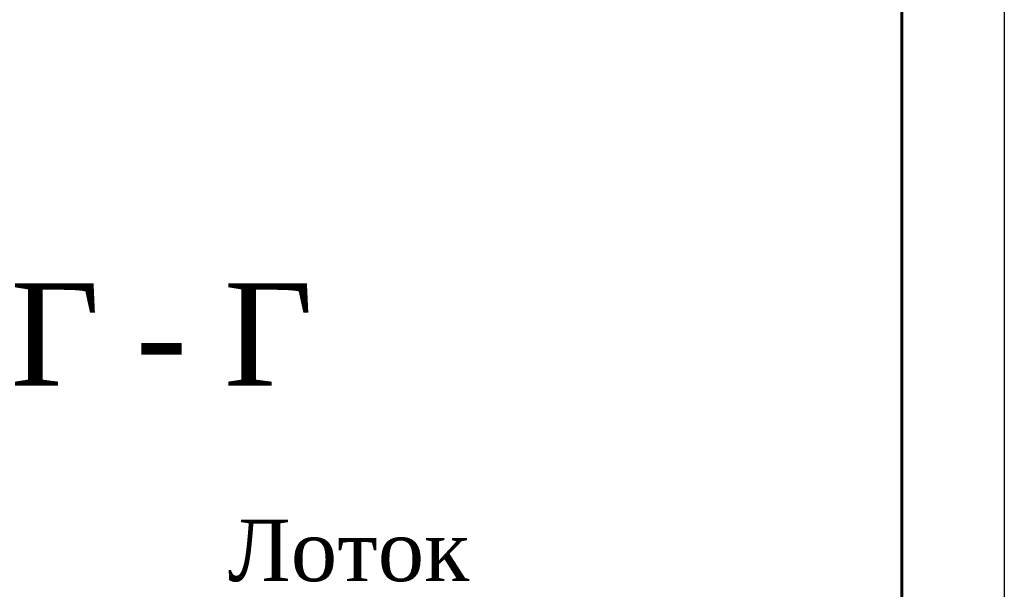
# Model space of a CAD drawing. Header units: millimetres. Extents: x 2063114 to 14983986, y -126020516 to 213791.
# Tile 99 of 256: x 2462668 to 2467476, y -1645954 to -1643174. Entities that reach past the tile are written whole.
import ezdxf

# ---------------------------------------------------------------- set-up
doc = ezdxf.new("R2010")
doc.units = ezdxf.units.MM
doc.layers.add('Format', color=7, linetype='Continuous', lineweight=35)
doc.styles.add('TIMES NEW', font='times.ttf', dxfattribs={"height": 200})
doc.styles.add('Times New Roman', font='times.ttf')

msp = doc.modelspace()

# ---------------------------------------------------------------- linework, layer by layer
at = {"color": 0, "ltscale": 25}
msp.add_lwpolyline([(2408076.01016, -1619096.5725), (2467476.01016, -1619096.5725), (2467476.01016, -1661096.5725), (2408076.01016, -1661096.5725)], close=True, dxfattribs=at)
at = {"color": 0, "lineweight": 60, "ltscale": 25}
msp.add_lwpolyline([(2410076.01016, -1619596.5725), (2466976.01016, -1619596.5725), (2466976.01016, -1660596.5725), (2410076.01016, -1660596.5725)], close=True, dxfattribs=at)

# ---------------------------------------------------------------- texts
at = {"lineweight": 30, "style": 'Times New Roman'}
msp.add_text('Лоток', height=300, dxfattribs=at).set_placement((2463684.85291, -1645914.24387))
at = {"layer": 'Format', "color": 0, "lineweight": 30, "style": 'TIMES NEW'}
for s, p in [('Г ', (2462623.49015, -1644960.21598)), ('Г', (2463665.30702, -1644960.21598)), ('- ', (2463234.88164, -1644960.21598))]:
    msp.add_text(s, height=500, dxfattribs=at).set_placement(p)

doc.saveas('drawing.dxf')
